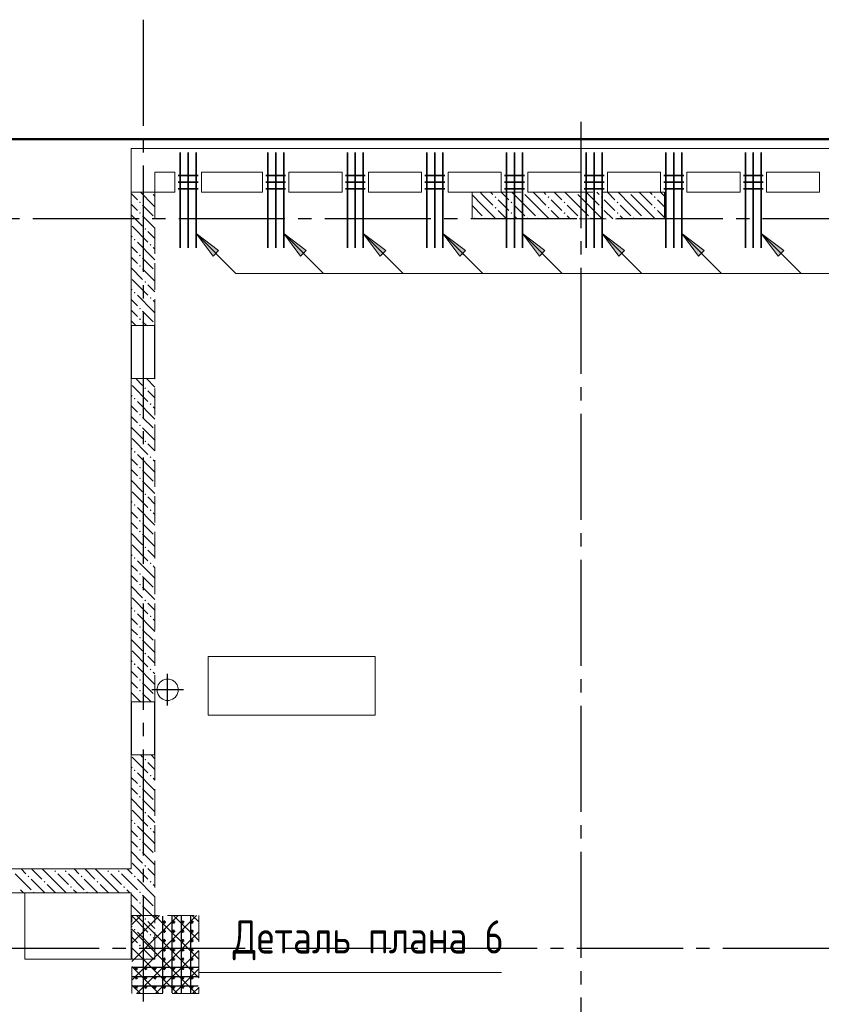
# Model space of a CAD drawing. Header units: millimetres. Extents: x 0 to 61017, y 0 to 42000.
# Tile 10 of 16: x 20710 to 26752, y 28380 to 35800. Entities that reach past the tile are written whole.
import ezdxf

# ---------------------------------------------------------------- set-up
doc = ezdxf.new("R2010")
doc.units = ezdxf.units.MM
doc.linetypes.add('______2', pattern=[270, 200, -70])
doc.linetypes.add('______5', pattern=[1100, 800, -100, 100, -100])
for name, color, linetype, lineweight, true_color in [('S1 Стержни арматуры фон', 7, '______2', 13, 0xa0a0a0), ('Вспомогательная арматура', 7, 'Continuous', 18, 0x656565), ('Поперечная арматура', 7, 'Continuous', 18, 0x5a2814), ('Поперечное армирование AW фон', 7, '______2', 13, 0xa0a0a0)]:
    doc.layers.add(name, color=color, linetype=linetype, lineweight=lineweight, true_color=true_color)
for name, color, linetype, lineweight in [('Standard', 7, 'Continuous', 25), ('ЖБ Перекрытие верхний уровень', 7, 'Continuous', 35), ('ЖБ Пилон', 7, 'Continuous', 35), ('ЖБ Стена верхний уровень', 7, 'Continuous', 35), ('Макрос окна_ макрос двери', 7, 'Continuous', 18), ('Оси', 40, '______5', 18), ('Позиционная метка номер позиции', 7, 'Continuous', 13), ('Примечания', 7, 'Continuous', 25)]:
    doc.layers.add(name, color=color, linetype=linetype, lineweight=lineweight)
doc.styles.add('GOST 2.304-81', font='txt')

msp = doc.modelspace()

# ---------------------------------------------------------------- hatches: boundary and pattern name
at = {"layer": 'ЖБ Пилон', "linetype": 'Continuous', "lineweight": 18, "transparency": 33554687}
for points in [[(24290.5, 34463.1), (24297, 34469.6), (24303.4, 34463.1), (24297, 34456.6)], [(24500.3, 34500), (24497, 34496.6), (24493.6, 34500)], [(24690.5, 34463.1), (24697, 34469.6), (24703.4, 34463.1), (24697, 34456.6)], [(24900.3, 34500), (24897, 34496.6), (24893.6, 34500)], [(25090.5, 34463.1), (25097, 34469.6), (25103.4, 34463.1), (25097, 34456.6)], [(25300.3, 34500), (25297, 34496.6), (25293.6, 34500)], [(25490.5, 34463.1), (25497, 34469.6), (25503.4, 34463.1), (25497, 34456.6)], [(24290.5, 34383.1), (24297, 34389.6), (24303.4, 34383.1), (24297, 34376.6)], [(24410.4, 34423.1), (24416.9, 34429.6), (24423.4, 34423.1), (24416.9, 34416.6)], [(24690.5, 34383.1), (24697, 34389.6), (24703.4, 34383.1), (24697, 34376.6)], [(24810.4, 34423.1), (24816.9, 34429.6), (24823.4, 34423.1), (24816.9, 34416.6)], [(25090.5, 34383.1), (25097, 34389.6), (25103.4, 34383.1), (25097, 34376.6)], [(25210.4, 34423.1), (25216.9, 34429.6), (25223.4, 34423.1), (25216.9, 34416.6)], [(25490.5, 34383.1), (25497, 34389.6), (25503.4, 34383.1), (25497, 34376.6)], [(24130.5, 34303.1), (24137, 34309.6), (24143.5, 34303.1), (24140.3, 34300), (24133.6, 34300)], [(24210.4, 34303.1), (24216.9, 34309.6), (24223.4, 34303.1), (24220.3, 34300), (24213.6, 34300)], [(24410.4, 34343.1), (24416.9, 34349.6), (24423.4, 34343.1), (24416.9, 34336.6)], [(24530.5, 34303.1), (24537, 34309.6), (24543.5, 34303.1), (24540.3, 34300), (24533.6, 34300)], [(24610.4, 34303.1), (24616.9, 34309.6), (24623.4, 34303.1), (24620.3, 34300), (24613.6, 34300)], [(24810.4, 34343.1), (24816.9, 34349.6), (24823.4, 34343.1), (24816.9, 34336.6)], [(24930.5, 34303.1), (24937, 34309.6), (24943.5, 34303.1), (24940.3, 34300), (24933.6, 34300)], [(25010.4, 34303.1), (25016.9, 34309.6), (25023.4, 34303.1), (25020.3, 34300), (25013.6, 34300)], [(25210.4, 34343.1), (25216.9, 34349.6), (25223.4, 34343.1), (25216.9, 34336.6)], [(25330.5, 34303.1), (25337, 34309.6), (25343.5, 34303.1), (25340.3, 34300), (25333.6, 34300)], [(25410.4, 34303.1), (25416.9, 34309.6), (25423.4, 34303.1), (25420.3, 34300), (25413.6, 34300)]]:
    msp.add_hatch(color=7, dxfattribs=at).paths.add_polyline_path(points, flags=16)
at = {"layer": 'ЖБ Стена верхний уровень', "linetype": 'Continuous', "lineweight": 18, "transparency": 33554687}
for points in [[(21700.3, 34500), (21697, 34496.6), (21693.6, 34500)], [(21610.5, 34423.1), (21616.9, 34429.6), (21623.4, 34423.1), (21616.9, 34416.6)], [(21610.5, 34343.1), (21616.9, 34349.6), (21623.4, 34343.1), (21616.9, 34336.6)], [(21650.5, 34223.1), (21657, 34229.6), (21663.5, 34223.1), (21657, 34216.6)], [(21570.5, 34143.1), (21577, 34149.6), (21583.5, 34143.1), (21577, 34136.6)], [(21690.5, 34103.1), (21697, 34109.6), (21703.4, 34103.1), (21697, 34096.6)], [(21610.5, 34023.1), (21616.9, 34029.6), (21623.4, 34023.1), (21616.9, 34016.6)], [(21610.5, 33943.1), (21616.9, 33949.6), (21623.4, 33943.1), (21616.9, 33936.6)], [(21650.5, 33823.1), (21657, 33829.6), (21663.5, 33823.1), (21657, 33816.6)], [(21570.5, 33743.1), (21577, 33749.6), (21583.5, 33743.1), (21577, 33736.6)], [(21690.5, 33703.1), (21697, 33709.6), (21703.4, 33703.1), (21697, 33696.6)], [(21610.5, 33623.1), (21616.9, 33629.6), (21623.4, 33623.1), (21616.9, 33616.6)], [(21610.5, 33543.1), (21616.9, 33549.6), (21623.4, 33543.1), (21616.9, 33536.6)], [(21650.5, 33023.1), (21657, 33029.6), (21663.5, 33023.1), (21657, 33016.6)], [(21570.5, 32943.1), (21577, 32949.6), (21583.5, 32943.1), (21577, 32936.6)], [(21690.5, 32903.1), (21697, 32909.6), (21703.4, 32903.1), (21697, 32896.6)], [(21610.5, 32823.1), (21616.9, 32829.6), (21623.4, 32823.1), (21616.9, 32816.6)], [(21610.5, 32743.1), (21616.9, 32749.6), (21623.4, 32743.1), (21616.9, 32736.6)], [(21650.5, 32623.1), (21657, 32629.6), (21663.5, 32623.1), (21657, 32616.6)], [(21570.5, 32543.1), (21577, 32549.6), (21583.5, 32543.1), (21577, 32536.6)], [(21690.5, 32503.1), (21697, 32509.6), (21703.4, 32503.1), (21697, 32496.6)], [(21610.5, 32423.1), (21616.9, 32429.6), (21623.4, 32423.1), (21616.9, 32416.6)], [(21610.5, 32343.1), (21616.9, 32349.6), (21623.4, 32343.1), (21616.9, 32336.6)], [(21650.5, 32223.1), (21657, 32229.6), (21663.5, 32223.1), (21657, 32216.6)], [(21570.5, 32143.1), (21577, 32149.6), (21583.5, 32143.1), (21577, 32136.6)], [(21690.5, 32103.1), (21697, 32109.6), (21703.4, 32103.1), (21697, 32096.6)], [(21610.5, 32023.1), (21616.9, 32029.6), (21623.4, 32023.1), (21616.9, 32016.6)], [(21610.5, 31943.1), (21616.9, 31949.6), (21623.4, 31943.1), (21616.9, 31936.6)], [(21650.5, 31823.1), (21657, 31829.6), (21663.5, 31823.1), (21657, 31816.6)], [(21570.5, 31743.1), (21577, 31749.6), (21583.5, 31743.1), (21577, 31736.6)], [(21690.5, 31703.1), (21697, 31709.6), (21703.4, 31703.1), (21697, 31696.6)], [(21610.5, 31623.1), (21616.9, 31629.6), (21623.4, 31623.1), (21616.9, 31616.6)], [(21610.5, 31543.1), (21616.9, 31549.6), (21623.4, 31543.1), (21616.9, 31536.6)], [(21650.5, 31423.1), (21657, 31429.6), (21663.5, 31423.1), (21657, 31416.6)], [(21570.5, 31343.1), (21577, 31349.6), (21583.5, 31343.1), (21577, 31336.6)], [(21690.5, 31303.1), (21697, 31309.6), (21703.4, 31303.1), (21697, 31296.6)], [(21610.5, 31223.1), (21616.9, 31229.6), (21623.4, 31223.1), (21616.9, 31216.6)], [(21610.5, 31143.1), (21616.9, 31149.6), (21623.4, 31143.1), (21616.9, 31136.6)], [(21650.5, 31023.1), (21657, 31029.6), (21663.5, 31023.1), (21657, 31016.6)], [(21570.5, 30943.1), (21577, 30949.6), (21583.5, 30943.1), (21577, 30936.6)], [(21690.5, 30903.1), (21697, 30909.6), (21703.4, 30903.1), (21697, 30896.6)], [(21610.5, 30823.1), (21616.9, 30829.6), (21623.4, 30823.1), (21616.9, 30816.6)], [(21610.5, 30743.1), (21616.9, 30749.6), (21623.4, 30743.1), (21616.9, 30736.6)], [(21650.5, 30223.1), (21657, 30229.6), (21663.5, 30223.1), (21657, 30216.6)], [(21570.5, 30143.1), (21577, 30149.6), (21583.5, 30143.1), (21577, 30136.6)], [(21690.5, 30103.1), (21697, 30109.6), (21703.4, 30103.1), (21697, 30096.6)], [(21610.5, 30023.1), (21616.9, 30029.6), (21623.4, 30023.1), (21616.9, 30016.6)], [(21610.5, 29943.1), (21616.9, 29949.6), (21623.4, 29943.1), (21616.9, 29936.6)], [(21650.5, 29823.1), (21657, 29829.6), (21663.5, 29823.1), (21657, 29816.6)], [(21570.5, 29743.1), (21577, 29749.6), (21583.5, 29743.1), (21577, 29736.6)], [(21690.5, 29703.1), (21697, 29709.6), (21703.4, 29703.1), (21697, 29696.6)], [(21610.5, 29623.1), (21616.9, 29629.6), (21623.4, 29623.1), (21616.9, 29616.6)], [(21610.5, 29543.1), (21616.9, 29549.6), (21623.4, 29543.1), (21616.9, 29536.6)], [(20970.5, 29383.1), (20977, 29389.6), (20983.5, 29383.1), (20977, 29376.6)], [(21050.5, 29383.1), (21057, 29389.6), (21063.5, 29383.1), (21057, 29376.6)], [(21370.5, 29383.1), (21377, 29389.6), (21383.5, 29383.1), (21377, 29376.6)], [(21450.5, 29383.1), (21457, 29389.6), (21463.5, 29383.1), (21457, 29376.6)], [(21650.5, 29423.1), (21657, 29429.6), (21663.5, 29423.1), (21657, 29416.6)], [(20770.5, 29343.1), (20777, 29349.6), (20783.5, 29343.1), (20777, 29336.6)], [(21170.5, 29343.1), (21177, 29349.6), (21183.5, 29343.1), (21177, 29336.6)], [(21570.5, 29343.1), (21577, 29349.6), (21583.5, 29343.1), (21577, 29336.6)], [(20890.5, 29303.1), (20897, 29309.6), (20903.4, 29303.1), (20897, 29296.6)], [(21090.5, 29263.1), (21097, 29269.6), (21103.4, 29263.1), (21097, 29256.6)], [(21290.5, 29303.1), (21297, 29309.6), (21303.4, 29303.1), (21297, 29296.6)], [(21490.5, 29263.1), (21497, 29269.6), (21503.4, 29263.1), (21497, 29256.6)], [(21690.5, 29303.1), (21697, 29309.6), (21703.4, 29303.1), (21697, 29296.6)], [(20810.5, 29223.1), (20816.9, 29229.6), (20823.4, 29223.1), (20820.3, 29220), (20813.6, 29220)], [(21210.5, 29223.1), (21216.9, 29229.6), (21223.4, 29223.1), (21220.3, 29220), (21213.6, 29220)], [(21610.5, 29223.1), (21616.9, 29229.6), (21623.4, 29223.1), (21616.9, 29216.6)], [(21610.5, 29143.1), (21616.9, 29149.6), (21623.4, 29143.1), (21616.9, 29136.6)], [(21650.5, 29023.1), (21657, 29029.6), (21663.5, 29023.1), (21657, 29016.6)], [(21570.5, 28943.1), (21577, 28949.6), (21583.5, 28943.1), (21577, 28936.6)], [(21690.5, 28903.1), (21697, 28909.6), (21703.4, 28903.1), (21697, 28896.6)], [(21610.5, 28823.1), (21616.9, 28829.6), (21623.4, 28823.1), (21616.9, 28816.6)], [(21610.5, 28743.1), (21616.9, 28749.6), (21623.4, 28743.1), (21616.9, 28736.6)]]:
    msp.add_hatch(color=7, dxfattribs=at).paths.add_polyline_path(points, flags=16)
at = {"layer": 'Позиционная метка номер позиции', "linetype": 'Continuous', "lineweight": 13, "transparency": 33554687}
for points in [[(22167.3, 34018.2), (22040, 34187.9), (22209.7, 34060.6)], [(22167.3, 34018.2), (22040, 34187.9), (22209.7, 34060.6)], [(22827.3, 34018.2), (22700, 34187.9), (22869.7, 34060.6)], [(23427.3, 34018.2), (23300, 34187.9), (23469.7, 34060.6)], [(24027.3, 34018.2), (23900, 34187.9), (24069.7, 34060.6)], [(24627.3, 34018.2), (24500, 34187.9), (24669.7, 34060.6)], [(25227.3, 34018.2), (25100, 34187.9), (25269.7, 34060.6)], [(25827.3, 34018.2), (25700, 34187.9), (25869.7, 34060.6)], [(26427.3, 34018.2), (26300, 34187.9), (26469.7, 34060.6)]]:
    msp.add_hatch(color=7, dxfattribs=at).paths.add_polyline_path(points, flags=16)

# ---------------------------------------------------------------- linework, layer by layer
at = {"layer": 'S1 Стержни арматуры фон', "color": 7, "linetype": 'Continuous', "lineweight": 35, "transparency": 33554687}
for p, q in [((21920, 34800), (21920, 34080)), ((21980, 34800), (21980, 34080)), ((22040, 34800), (22040, 34080)), ((22580, 34800), (22580, 34080)), ((22640, 34800), (22640, 34080)), ((22700, 34800), (22700, 34080)), ((23180, 34800), (23180, 34080)), ((23240, 34800), (23240, 34080)), ((23300, 34800), (23300, 34080)), ((23780, 34800), (23780, 34080)), ((23840, 34800), (23840, 34080)), ((23900, 34800), (23900, 34080)), ((24380, 34800), (24380, 34080)), ((24440, 34800), (24440, 34080)), ((24500, 34800), (24500, 34080)), ((24980, 34800), (24980, 34080)), ((25040, 34800), (25040, 34080)), ((25100, 34800), (25100, 34080)), ((25580, 34800), (25580, 34080)), ((25640, 34800), (25640, 34080)), ((25700, 34800), (25700, 34080)), ((26180, 34800), (26180, 34080)), ((26240, 34800), (26240, 34080)), ((26300, 34800), (26300, 34080))]:
    msp.add_line(p, q, dxfattribs=at)
at = {"layer": 'Standard', "color": 8, "linetype": '______5', "lineweight": -3, "transparency": 33554687}
for p, q in [((21825, 30630.5), (21825, 30869.5)), ((21944.5, 30750), (21705.5, 30750))]:
    msp.add_line(p, q, dxfattribs=at)
at = {"layer": 'Standard', "color": 254, "linetype": 'Continuous', "lineweight": 50, "true_color": 0xc4c4ff, "transparency": 33554687}
msp.add_lwpolyline([(7025, 19800), (49780, 19800), (49780, 34900), (7025, 34900), (7025, 19800)], dxfattribs=at)
at = {"layer": 'Вспомогательная арматура', "color": 7, "linetype": 'Continuous', "lineweight": 25, "transparency": 33554687}
for p, q in [((21790, 28465), (21790, 29045)), ((21860, 28465), (21860, 29045)), ((21930, 28465), (21930, 29045)), ((22000, 28465), (22000, 29045)), ((21560, 28660), (22055, 28660)), ((21560, 28590), (22055, 28590)), ((21560, 28520), (22055, 28520))]:
    msp.add_line(p, q, dxfattribs=at)
at = {"layer": 'ЖБ Перекрытие верхний уровень', "color": 7, "linetype": 'Continuous', "lineweight": 18, "transparency": 33554687}
for p, q in [((21730, 34830), (21550, 34830)), ((21550, 34830), (21550, 29400)), ((28240, 34830), (21730, 34830)), ((21730, 34500), (21730, 34650)), ((21730, 34650), (21880, 34650)), ((21880, 34650), (21880, 34500)), ((22080, 34500), (22080, 34650)), ((22080, 34650), (22540, 34650)), ((22540, 34650), (22540, 34500)), ((22740, 34500), (22740, 34650)), ((22740, 34650), (23140, 34650)), ((23140, 34650), (23140, 34500)), ((23340, 34500), (23340, 34650)), ((23340, 34650), (23740, 34650)), ((23740, 34650), (23740, 34500)), ((23940, 34500), (23940, 34650)), ((23940, 34650), (24340, 34650)), ((24340, 34650), (24340, 34500)), ((24540, 34500), (24540, 34650)), ((24540, 34650), (24940, 34650)), ((24940, 34650), (24940, 34500)), ((25140, 34500), (25140, 34650)), ((25140, 34650), (25540, 34650)), ((25540, 34650), (25540, 34500)), ((25740, 34500), (25740, 34650)), ((25740, 34650), (26140, 34650)), ((26140, 34650), (26140, 34500)), ((26340, 34500), (26340, 34650)), ((26340, 34650), (26740, 34650)), ((26740, 34650), (26740, 34500)), ((21880, 34500), (21730, 34500)), ((22540, 34500), (22080, 34500)), ((23140, 34500), (22740, 34500)), ((23740, 34500), (23340, 34500)), ((24340, 34500), (23940, 34500)), ((24940, 34500), (24540, 34500)), ((25540, 34500), (25140, 34500)), ((26140, 34500), (25740, 34500)), ((26740, 34500), (26340, 34500)), ((23390, 31000), (22130, 31000)), ((22130, 31000), (22130, 30560)), ((23390, 30560), (23390, 31000)), ((21768, 30807), (21753.1, 30786.6)), ((21788.4, 30821.9), (21768, 30807)), ((21812.4, 30829.7), (21788.4, 30821.9)), ((21837.6, 30829.7), (21812.4, 30829.7)), ((21861.6, 30821.9), (21837.6, 30829.7)), ((21882, 30807), (21861.6, 30821.9)), ((21896.9, 30786.6), (21882, 30807)), ((21753.1, 30786.6), (21745.3, 30762.6)), ((21745.3, 30762.6), (21745.3, 30737.4)), ((21745.3, 30737.4), (21753.1, 30713.4)), ((21904.7, 30762.6), (21896.9, 30786.6)), ((21896.9, 30713.4), (21904.7, 30737.4)), ((21904.7, 30737.4), (21904.7, 30762.6)), ((21753.1, 30713.4), (21768, 30693)), ((21768, 30693), (21788.4, 30678.1)), ((21788.4, 30678.1), (21812.4, 30670.3)), ((21812.4, 30670.3), (21837.6, 30670.3)), ((21837.6, 30670.3), (21861.6, 30678.1)), ((21861.6, 30678.1), (21882, 30693)), ((21882, 30693), (21896.9, 30713.4)), ((22130, 30560), (23390, 30560)), ((21550, 29400), (18840, 29400)), ((21550, 29220), (20750, 29220)), ((20750, 29220), (20750, 28720)), ((21550, 28720), (21550, 29220)), ((20750, 28720), (21550, 28720))]:
    msp.add_line(p, q, dxfattribs=at)
at = {"layer": 'ЖБ Пилон', "color": 253, "linetype": '______2', "lineweight": 13, "true_color": 0xa0a0a0, "transparency": 33554687}
for p, q in [((25570, 34500), (24120, 34500)), ((24120, 34500), (24120, 34300)), ((25570, 34300), (25570, 34500)), ((24120, 34300), (25570, 34300))]:
    msp.add_line(p, q, dxfattribs=at)
at = {"layer": 'ЖБ Пилон', "color": 9, "linetype": 'Continuous', "lineweight": 18, "true_color": 0xc7c7c7, "transparency": 33554687}
for p, q in [((24120, 34480.1), (24197, 34403.1)), ((24197, 34483.1), (24180.1, 34500)), ((24197, 34483.1), (24277, 34403.1)), ((24260.1, 34500), (24277, 34483.1)), ((24357, 34403.1), (24316.9, 34443.1)), ((24340.1, 34500), (24397, 34443.1)), ((24516.9, 34403.1), (24420.1, 34500)), ((24516.9, 34483.1), (24597, 34403.1)), ((24597, 34483.1), (24580.1, 34500)), ((24597, 34483.1), (24677, 34403.1)), ((24660.1, 34500), (24677, 34483.1)), ((24757, 34403.1), (24716.9, 34443.1)), ((24740.1, 34500), (24797, 34443.1)), ((24916.9, 34403.1), (24820.1, 34500)), ((24916.9, 34483.1), (24997, 34403.1)), ((24997, 34483.1), (24980.1, 34500)), ((24997, 34483.1), (25077, 34403.1)), ((25060.1, 34500), (25077, 34483.1)), ((25157, 34403.1), (25116.9, 34443.1)), ((25140.1, 34500), (25197, 34443.1)), ((25316.9, 34403.1), (25220.1, 34500)), ((25316.9, 34483.1), (25397, 34403.1)), ((25397, 34483.1), (25380.1, 34500)), ((25397, 34483.1), (25477, 34403.1)), ((25460.1, 34500), (25477, 34483.1)), ((25557, 34403.1), (25516.9, 34443.1)), ((25540.1, 34500), (25570, 34470.1)), ((24120, 34400.1), (24197, 34323.1)), ((24197, 34403.1), (24300.1, 34300)), ((24316.9, 34363.1), (24380.1, 34300)), ((24397, 34363.1), (24357, 34403.1)), ((24437, 34403.1), (24516.9, 34323.1)), ((24516.9, 34403.1), (24597, 34323.1)), ((24597, 34403.1), (24700.1, 34300)), ((24716.9, 34363.1), (24780.1, 34300)), ((24797, 34363.1), (24757, 34403.1)), ((24837, 34403.1), (24916.9, 34323.1)), ((24916.9, 34403.1), (24997, 34323.1)), ((24997, 34403.1), (25100.1, 34300)), ((25116.9, 34363.1), (25180.1, 34300)), ((25197, 34363.1), (25157, 34403.1)), ((25237, 34403.1), (25316.9, 34323.1)), ((25316.9, 34403.1), (25397, 34323.1)), ((25397, 34403.1), (25500.1, 34300)), ((25516.9, 34363.1), (25570, 34310.1)), ((25570, 34390.1), (25557, 34403.1)), ((24437, 34323.1), (24460.1, 34300)), ((24837, 34323.1), (24860.1, 34300)), ((25237, 34323.1), (25260.1, 34300))]:
    msp.add_line(p, q, dxfattribs=at)
at = {"layer": 'ЖБ Стена верхний уровень', "color": 251, "linetype": '______2', "lineweight": 13, "true_color": 0x656565, "transparency": 33554687}
for p, q in [((21730, 34500), (21550, 34500)), ((21550, 34500), (21550, 33495)), ((21730, 33495), (21730, 34500)), ((21730, 33495), (21550, 33495)), ((21730, 33495), (21550, 33495)), ((21550, 33095), (21730, 33095)), ((21550, 33095), (21730, 33095)), ((21550, 33095), (21550, 30660)), ((21730, 30660), (21730, 33095)), ((21730, 30660), (21550, 30660)), ((21550, 30260), (21730, 30260)), ((21550, 30260), (21550, 29400)), ((21730, 28720), (21730, 30260)), ((21550, 29400), (20255, 29400)), ((19020, 29220), (21550, 29220)), ((21550, 29220), (21550, 28720)), ((21550, 28720), (21730, 28720))]:
    msp.add_line(p, q, dxfattribs=at)
at = {"layer": 'ЖБ Стена верхний уровень', "color": 9, "linetype": 'Continuous', "lineweight": 18, "true_color": 0xc7c7c7, "transparency": 33554687}
for p, q in [((21550, 34490.1), (21597, 34443.1)), ((21716.9, 34403.1), (21620.1, 34500)), ((21716.9, 34483.1), (21730, 34470.1)), ((21557, 34403.1), (21550, 34410.1)), ((21597, 34363.1), (21557, 34403.1)), ((21637, 34403.1), (21716.9, 34323.1)), ((21716.9, 34403.1), (21730, 34390.1)), ((21550, 34330.1), (21637, 34243.1)), ((21637, 34323.1), (21730, 34230.1)), ((21557, 34243.1), (21677, 34123.1)), ((21550, 34170.1), (21557, 34163.1)), ((21730, 34150.1), (21677, 34203.1)), ((21550, 34090.1), (21597, 34043.1)), ((21716.9, 34003.1), (21597, 34123.1)), ((21716.9, 34083.1), (21730, 34070.1)), ((21557, 34003.1), (21550, 34010.1)), ((21597, 33963.1), (21557, 34003.1)), ((21637, 34003.1), (21716.9, 33923.1)), ((21716.9, 34003.1), (21730, 33990.1)), ((21550, 33930.1), (21637, 33843.1)), ((21637, 33923.1), (21730, 33830.1)), ((21557, 33843.1), (21677, 33723.1)), ((21550, 33770.1), (21557, 33763.1)), ((21730, 33750.1), (21677, 33803.1)), ((21550, 33690.1), (21597, 33643.1)), ((21716.9, 33603.1), (21597, 33723.1)), ((21716.9, 33683.1), (21730, 33670.1)), ((21557, 33603.1), (21550, 33610.1)), ((21597, 33563.1), (21557, 33603.1)), ((21637, 33603.1), (21716.9, 33523.1)), ((21716.9, 33603.1), (21730, 33590.1)), ((21550, 33530.1), (21585.1, 33495)), ((21637, 33523.1), (21665.1, 33495)), ((21585.1, 33095), (21637, 33043.1)), ((21557, 33043.1), (21677, 32923.1)), ((21550, 32970.1), (21557, 32963.1)), ((21550, 32890.1), (21597, 32843.1)), ((21716.9, 32803.1), (21597, 32923.1)), ((21557, 32803.1), (21550, 32810.1)), ((21597, 32763.1), (21557, 32803.1)), ((21637, 32803.1), (21716.9, 32723.1)), ((21550, 32730.1), (21637, 32643.1)), ((21557, 32643.1), (21677, 32523.1)), ((21550, 32570.1), (21557, 32563.1)), ((21716.9, 32403.1), (21597, 32523.1)), ((21550, 32490.1), (21597, 32443.1)), ((21557, 32403.1), (21550, 32410.1)), ((21597, 32363.1), (21557, 32403.1)), ((21637, 32403.1), (21716.9, 32323.1)), ((21550, 32330.1), (21637, 32243.1)), ((21557, 32243.1), (21677, 32123.1)), ((21550, 32170.1), (21557, 32163.1)), ((21550, 32090.1), (21597, 32043.1)), ((21716.9, 32003.1), (21597, 32123.1)), ((21557, 32003.1), (21550, 32010.1)), ((21597, 31963.1), (21557, 32003.1)), ((21637, 32003.1), (21716.9, 31923.1)), ((21550, 31930.1), (21637, 31843.1)), ((21557, 31843.1), (21677, 31723.1)), ((21550, 31770.1), (21557, 31763.1)), ((21550, 31690.1), (21597, 31643.1)), ((21716.9, 31603.1), (21597, 31723.1)), ((21557, 31603.1), (21550, 31610.1)), ((21597, 31563.1), (21557, 31603.1)), ((21637, 31603.1), (21716.9, 31523.1)), ((21550, 31530.1), (21637, 31443.1)), ((21557, 31443.1), (21677, 31323.1)), ((21550, 31370.1), (21557, 31363.1)), ((21716.9, 31203.1), (21597, 31323.1)), ((21550, 31290.1), (21597, 31243.1)), ((21557, 31203.1), (21550, 31210.1)), ((21597, 31163.1), (21557, 31203.1)), ((21637, 31203.1), (21716.9, 31123.1)), ((21550, 31130.1), (21637, 31043.1)), ((21557, 31043.1), (21677, 30923.1)), ((21550, 30970.1), (21557, 30963.1)), ((21550, 30890.1), (21597, 30843.1)), ((21716.9, 30803.1), (21597, 30923.1)), ((21557, 30803.1), (21550, 30810.1)), ((21597, 30763.1), (21557, 30803.1)), ((21637, 30803.1), (21716.9, 30723.1)), ((21550, 30730.1), (21620.1, 30660)), ((21637, 30723.1), (21700.1, 30660)), ((21557, 30243.1), (21677, 30123.1)), ((21620.1, 30260), (21637, 30243.1)), ((21550, 30170.1), (21557, 30163.1)), ((21550, 30090.1), (21597, 30043.1)), ((21716.9, 30003.1), (21597, 30123.1)), ((21557, 30003.1), (21550, 30010.1)), ((21597, 29963.1), (21557, 30003.1)), ((21637, 30003.1), (21716.9, 29923.1)), ((21550, 29930.1), (21637, 29843.1)), ((21557, 29843.1), (21677, 29723.1)), ((21550, 29770.1), (21557, 29763.1)), ((21550, 29690.1), (21597, 29643.1)), ((21716.9, 29603.1), (21597, 29723.1)), ((21557, 29603.1), (21550, 29610.1)), ((21597, 29563.1), (21557, 29603.1)), ((21637, 29603.1), (21716.9, 29523.1)), ((21550, 29530.1), (21637, 29443.1)), ((20720.1, 29400), (20757, 29363.1)), ((20800.1, 29400), (20877, 29323.1)), ((20997, 29283.1), (20880.1, 29400)), ((21120.1, 29400), (21157, 29363.1)), ((21200.1, 29400), (21277, 29323.1)), ((21397, 29283.1), (21280.1, 29400)), ((21520.1, 29400), (21550, 29370.1)), ((21557, 29443.1), (21677, 29323.1)), ((20677, 29363.1), (20797, 29243.1)), ((20900.1, 29220), (20797, 29323.1)), ((20997, 29363.1), (21077, 29283.1)), ((21077, 29363.1), (21197, 29243.1)), ((21300.1, 29220), (21197, 29323.1)), ((21397, 29363.1), (21477, 29283.1)), ((21477, 29363.1), (21550, 29290.1)), ((21550, 29370.1), (21557, 29363.1)), ((21716.9, 29203.1), (21597, 29323.1)), ((20740.1, 29220), (20716.9, 29243.1)), ((20916.9, 29283.1), (20980.1, 29220)), ((20997, 29283.1), (21060.1, 29220)), ((21140.1, 29220), (21116.9, 29243.1)), ((21316.9, 29283.1), (21380.1, 29220)), ((21397, 29283.1), (21460.1, 29220)), ((21540.1, 29220), (21516.9, 29243.1)), ((21550, 29290.1), (21597, 29243.1)), ((21557, 29203.1), (21550, 29210.1)), ((21597, 29163.1), (21557, 29203.1)), ((21637, 29203.1), (21716.9, 29123.1)), ((21550, 29130.1), (21637, 29043.1)), ((21557, 29043.1), (21677, 28923.1)), ((21550, 28970.1), (21557, 28963.1)), ((21550, 28890.1), (21597, 28843.1)), ((21716.9, 28803.1), (21597, 28923.1)), ((21557, 28803.1), (21550, 28810.1)), ((21597, 28763.1), (21557, 28803.1)), ((21637, 28803.1), (21716.9, 28723.1)), ((21550, 28730.1), (21560.1, 28720)), ((21637, 28723.1), (21640.1, 28720))]:
    msp.add_line(p, q, dxfattribs=at)
for points in [[(21665.1, 33095), (21730, 33030.1), (21730, 33030.1), (21730, 33030.1), (21730, 33030.1)], [(21730, 32950.1), (21730, 32950.1), (21730, 32950.1), (21730, 32950.1), (21677, 33003.1)], [(21716.9, 32883.1), (21730, 32870.1), (21730, 32870.1), (21730, 32870.1), (21730, 32870.1)], [(21716.9, 32803.1), (21730, 32790.1), (21730, 32790.1), (21730, 32790.1), (21730, 32790.1)], [(21637, 32723.1), (21730, 32630.1), (21730, 32630.1), (21730, 32630.1), (21730, 32630.1)], [(21730, 32550.1), (21730, 32550.1), (21730, 32550.1), (21730, 32550.1), (21677, 32603.1)], [(21716.9, 32483.1), (21730, 32470.1), (21730, 32470.1), (21730, 32470.1), (21730, 32470.1)], [(21716.9, 32403.1), (21730, 32390.1), (21730, 32390.1), (21730, 32390.1), (21730, 32390.1)], [(21637, 32323.1), (21730, 32230.1), (21730, 32230.1), (21730, 32230.1), (21730, 32230.1)], [(21730, 32150.1), (21730, 32150.1), (21730, 32150.1), (21730, 32150.1), (21677, 32203.1)], [(21716.9, 32083.1), (21730, 32070.1), (21730, 32070.1), (21730, 32070.1), (21730, 32070.1)], [(21716.9, 32003.1), (21730, 31990.1), (21730, 31990.1), (21730, 31990.1), (21730, 31990.1)], [(21637, 31923.1), (21730, 31830.1), (21730, 31830.1), (21730, 31830.1), (21730, 31830.1)], [(21730, 31750.1), (21730, 31750.1), (21730, 31750.1), (21730, 31750.1), (21677, 31803.1)], [(21716.9, 31683.1), (21730, 31670.1), (21730, 31670.1), (21730, 31670.1), (21730, 31670.1)], [(21716.9, 31603.1), (21730, 31590.1), (21730, 31590.1), (21730, 31590.1), (21730, 31590.1)], [(21637, 31523.1), (21730, 31430.1), (21730, 31430.1), (21730, 31430.1), (21730, 31430.1)], [(21730, 31350.1), (21730, 31350.1), (21730, 31350.1), (21730, 31350.1), (21677, 31403.1)], [(21716.9, 31283.1), (21730, 31270.1), (21730, 31270.1), (21730, 31270.1), (21730, 31270.1)], [(21716.9, 31203.1), (21730, 31190.1), (21730, 31190.1), (21730, 31190.1), (21730, 31190.1)], [(21637, 31123.1), (21730, 31030.1), (21730, 31030.1), (21730, 31030.1), (21730, 31030.1)], [(21730, 30950.1), (21730, 30950.1), (21730, 30950.1), (21730, 30950.1), (21677, 31003.1)], [(21716.9, 30883.1), (21730, 30870.1), (21730, 30870.1), (21730, 30870.1), (21730, 30870.1)], [(21716.9, 30803.1), (21730, 30790.1), (21730, 30790.1), (21730, 30790.1), (21730, 30790.1)], [(21730, 30150.1), (21730, 30150.1), (21677, 30203.1)], [(21700.1, 30260), (21730, 30230.1), (21730, 30230.1)], [(21716.9, 30083.1), (21730, 30070.1), (21730, 30070.1)], [(21716.9, 30003.1), (21730, 29990.1), (21730, 29990.1)], [(21637, 29923.1), (21730, 29830.1), (21730, 29830.1)], [(21730, 29750.1), (21730, 29750.1), (21677, 29803.1)], [(21716.9, 29683.1), (21730, 29670.1), (21730, 29670.1)], [(21716.9, 29603.1), (21730, 29590.1), (21730, 29590.1)], [(21637, 29523.1), (21730, 29430.1), (21730, 29430.1)], [(21730, 29350.1), (21730, 29350.1), (21677, 29403.1)], [(21716.9, 29283.1), (21730, 29270.1), (21730, 29270.1)], [(21716.9, 29203.1), (21730, 29190.1), (21730, 29190.1)], [(21637, 29123.1), (21730, 29030.1), (21730, 29030.1)], [(21730, 28950.1), (21730, 28950.1), (21677, 29003.1)], [(21716.9, 28883.1), (21730, 28870.1), (21730, 28870.1)], [(21716.9, 28803.1), (21730, 28790.1), (21730, 28790.1)]]:
    msp.add_lwpolyline(points, dxfattribs=at)
at = {"layer": 'Макрос окна_ макрос двери', "color": 7, "linetype": 'Continuous', "lineweight": -3, "transparency": 33554687}
for p, q in [((21550, 33495), (21550, 33095)), ((21550, 33495), (21550, 33095)), ((21730, 33095), (21730, 33495)), ((21730, 33095), (21730, 33495)), ((21550, 30660), (21550, 30260)), ((21730, 30260), (21730, 30660))]:
    msp.add_line(p, q, dxfattribs=at)
at = {"layer": 'Оси', "color": 8, "linetype": '______5', "lineweight": -3, "transparency": 33554687}
for p, q in [((21640, 35800), (21640, 16970)), ((24940, 35030), (24940, 16970)), ((50210, 34300), (4600, 34300)), ((50210, 34300), (4600, 34300)), ((49910, 28800), (4600, 28800))]:
    msp.add_line(p, q, dxfattribs=at)
at = {"layer": 'Позиционная метка номер позиции', "color": 7, "linetype": 'Continuous', "lineweight": 13, "transparency": 33554687}
for p, q in [((22040, 34187.9), (22340, 33887.9)), ((22040, 34187.9), (22040, 34187.9)), ((22040, 34187.9), (22040, 34187.9)), ((22040, 34187.9), (22040, 34187.9)), ((22040, 34187.9), (22209.7, 34060.6)), ((22167.3, 34018.2), (22040, 34187.9)), ((22040, 34187.9), (22040, 34187.9)), ((22040, 34187.9), (22040, 34187.9)), ((22040, 34187.9), (22040, 34187.9)), ((22040, 34187.9), (22209.7, 34060.6)), ((22167.3, 34018.2), (22040, 34187.9)), ((22700, 34187.9), (23000, 33887.9)), ((22700, 34187.9), (22700, 34187.9)), ((22700, 34187.9), (22700, 34187.9)), ((22700, 34187.9), (22700, 34187.9)), ((22700, 34187.9), (22869.7, 34060.6)), ((22827.3, 34018.2), (22700, 34187.9)), ((23300, 34187.9), (23600, 33887.9)), ((23300, 34187.9), (23300, 34187.9)), ((23300, 34187.9), (23300, 34187.9)), ((23300, 34187.9), (23300, 34187.9)), ((23300, 34187.9), (23469.7, 34060.6)), ((23427.3, 34018.2), (23300, 34187.9)), ((23900, 34187.9), (24200, 33887.9)), ((23900, 34187.9), (23900, 34187.9)), ((23900, 34187.9), (23900, 34187.9)), ((23900, 34187.9), (23900, 34187.9)), ((23900, 34187.9), (24069.7, 34060.6)), ((24027.3, 34018.2), (23900, 34187.9)), ((24500, 34187.9), (24800, 33887.9)), ((24500, 34187.9), (24500, 34187.9)), ((24500, 34187.9), (24500, 34187.9)), ((24500, 34187.9), (24500, 34187.9)), ((24500, 34187.9), (24669.7, 34060.6)), ((24627.3, 34018.2), (24500, 34187.9)), ((25100, 34187.9), (25400, 33887.9)), ((25100, 34187.9), (25100, 34187.9)), ((25100, 34187.9), (25100, 34187.9)), ((25100, 34187.9), (25100, 34187.9)), ((25100, 34187.9), (25269.7, 34060.6)), ((25227.3, 34018.2), (25100, 34187.9)), ((25700, 34187.9), (26000, 33887.9)), ((25700, 34187.9), (25700, 34187.9)), ((25700, 34187.9), (25700, 34187.9)), ((25700, 34187.9), (25700, 34187.9)), ((25700, 34187.9), (25869.7, 34060.6)), ((25827.3, 34018.2), (25700, 34187.9)), ((26300, 34187.9), (26600, 33887.9)), ((26300, 34187.9), (26300, 34187.9)), ((26300, 34187.9), (26300, 34187.9)), ((26300, 34187.9), (26300, 34187.9)), ((26300, 34187.9), (26469.7, 34060.6)), ((26427.3, 34018.2), (26300, 34187.9)), ((22209.7, 34060.6), (22167.3, 34018.2)), ((22209.7, 34060.6), (22167.3, 34018.2)), ((22869.7, 34060.6), (22827.3, 34018.2)), ((23469.7, 34060.6), (23427.3, 34018.2)), ((24069.7, 34060.6), (24027.3, 34018.2)), ((24669.7, 34060.6), (24627.3, 34018.2)), ((25269.7, 34060.6), (25227.3, 34018.2)), ((25869.7, 34060.6), (25827.3, 34018.2)), ((26469.7, 34060.6), (26427.3, 34018.2)), ((22188.5, 34039.4), (22199.1, 34028.8)), ((22188.5, 34039.4), (22199.1, 34028.8)), ((22848.5, 34039.4), (22859.1, 34028.8)), ((23448.5, 34039.4), (23459.1, 34028.8)), ((24048.5, 34039.4), (24059.1, 34028.8)), ((24648.5, 34039.4), (24659.1, 34028.8)), ((25248.5, 34039.4), (25259.1, 34028.8)), ((25848.5, 34039.4), (25859.1, 34028.8)), ((26448.5, 34039.4), (26459.1, 34028.8))]:
    msp.add_line(p, q, dxfattribs=at)
msp.add_lwpolyline([(22040, 34187.9), (22340, 33887.9), (34865, 33887.9), (34865, 32887.9), (34065, 32887.9)], dxfattribs=at)
at = {"layer": 'Поперечная арматура', "color": 7, "linetype": 'Continuous', "lineweight": 50, "transparency": 33554687}
for centre in [(21800, 29000), (21870, 29000), (21940, 29000), (22010, 29000), (21800, 28930), (21800, 28860), (21870, 28930), (21870, 28860), (21940, 28930), (21940, 28860), (22010, 28930), (22010, 28860), (21800, 28790), (21870, 28790), (21940, 28790), (22010, 28790), (21800, 28720), (21870, 28720), (21940, 28720), (22010, 28720), (21590, 28650), (21660, 28650), (21730, 28650), (21800, 28650), (21870, 28650), (21940, 28650), (22010, 28650), (21590, 28580), (21660, 28580), (21730, 28580), (21800, 28580), (21870, 28580), (21940, 28580), (22010, 28580), (21590, 28510), (21660, 28510), (21730, 28510), (21800, 28510), (21870, 28510), (21940, 28510), (22010, 28510)]:
    msp.add_circle(centre, 5, dxfattribs=at)
at = {"layer": 'Поперечное армирование AW фон', "color": 7, "linetype": 'Continuous', "lineweight": 35, "transparency": 33554687}
for p, q in [((22055, 34625), (21905, 34625)), ((22715, 34625), (22565, 34625)), ((23315, 34625), (23165, 34625)), ((23915, 34625), (23765, 34625)), ((24515, 34625), (24365, 34625)), ((25115, 34625), (24965, 34625)), ((25715, 34625), (25565, 34625)), ((26315, 34625), (26165, 34625)), ((22055, 34575), (21905, 34575)), ((22055, 34525), (21905, 34525)), ((22715, 34575), (22565, 34575)), ((22715, 34525), (22565, 34525)), ((23315, 34575), (23165, 34575)), ((23315, 34525), (23165, 34525)), ((23915, 34575), (23765, 34575)), ((23915, 34525), (23765, 34525)), ((24515, 34575), (24365, 34575)), ((24515, 34525), (24365, 34525)), ((25115, 34575), (24965, 34575)), ((25115, 34525), (24965, 34525)), ((25715, 34575), (25565, 34575)), ((25715, 34525), (25565, 34525)), ((26315, 34575), (26165, 34575)), ((26315, 34525), (26165, 34525))]:
    msp.add_line(p, q, dxfattribs=at)
at = {"layer": 'Примечания', "color": 252, "linetype": 'Continuous', "lineweight": 13, "true_color": 0x8f8f8f, "transparency": 33554687}
for p, q in [((21555, 28981.2), (21623.8, 29050)), ((21555, 28841.2), (21763.8, 29050)), ((21555, 28701.2), (21903.8, 29050)), ((21555, 28561.2), (22043.8, 29050)), ((21590.1, 29050), (22060, 28580.1)), ((21730.1, 29050), (22060, 28720.1)), ((21870.1, 29050), (22060, 28860.1)), ((22010.1, 29050), (22060, 29000.1)), ((21555, 28945.1), (22040.1, 28460)), ((21593.8, 28460), (22060, 28926.2)), ((21555, 28805.1), (21900.1, 28460)), ((21733.8, 28460), (22060, 28786.2)), ((21555, 28665.1), (21760.1, 28460)), ((21873.8, 28460), (22060, 28646.2)), ((21555, 28525.1), (21620.1, 28460)), ((22013.8, 28460), (22060, 28506.2))]:
    msp.add_line(p, q, dxfattribs=at)
at = {"layer": 'Примечания', "color": 7, "linetype": '______2', "lineweight": 13, "transparency": 33554687}
for p, q in [((21555, 28460), (21555, 29050)), ((21555, 29050), (22060, 29050)), ((22060, 29050), (22060, 28460)), ((22060, 28460), (21555, 28460))]:
    msp.add_line(p, q, dxfattribs=at)
at = {"layer": 'Примечания', "color": 7, "linetype": 'Continuous', "lineweight": 13, "transparency": 33554687}
msp.add_line((24340.9, 28619.5), (22060, 28619.5), dxfattribs=at)

# ---------------------------------------------------------------- texts
at = {"layer": 'Примечания', "color": 7, "linetype": 'Continuous', "lineweight": 25, "transparency": 33554687, "insert": (22315.9, 28711.1), "char_height": 250, "width": 2150.153, "attachment_point": 7, "style": 'GOST 2.304-81'}
msp.add_mtext('Деталь\\~плана\\~6', dxfattribs=at)

doc.saveas('drawing.dxf')
